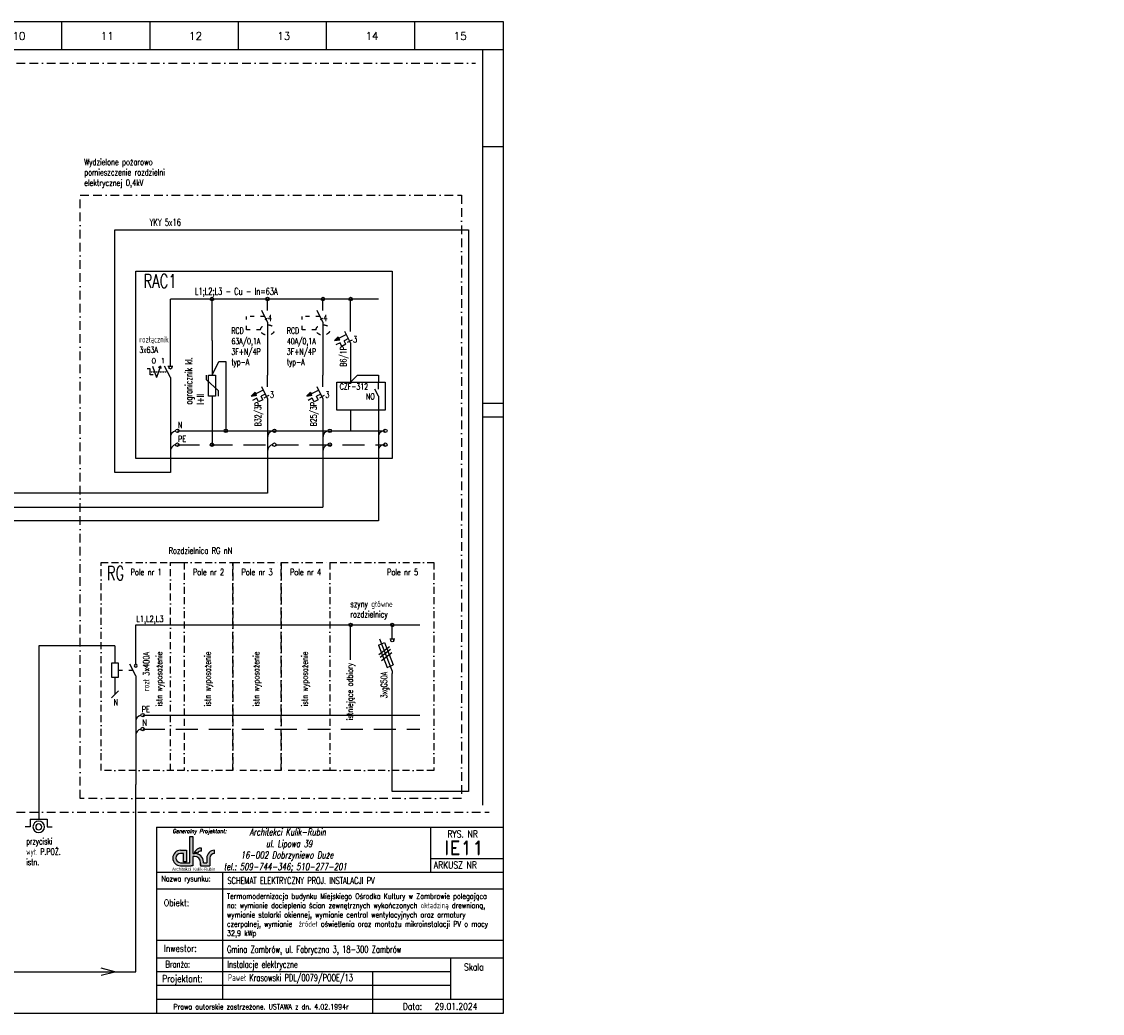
# Model space of a CAD drawing. Extents: x -87883 to 56329, y -20200 to -5871.
# Tile 2 of 2: x 53211 to 56329, y -20200 to -17340. Entities that reach past the tile are written whole.
import ezdxf

# ---------------------------------------------------------------- set-up
doc = ezdxf.new("R2010")
doc.units = 0
doc.header["$MEASUREMENT"] = 0
for name, pattern in [('ACAD_ISO03W100', [30, 12, -18]), ('BORDER', [1.75, 0.5, -0.25, 0.5, -0.25, 0, -0.25]), ('BORDER2', [0.875, 0.25, -0.125, 0.25, -0.125, 0, -0.125]), ('CONTINOUS', [0]), ('DASHED', [9.525, 6.35, -3.175]), ('STITCH', [0.145, 0.0725, -0.0725])]:
    doc.linetypes.add(name, pattern=pattern)
doc.layers.get('0').update_dxf_attribs({"linetype": 'CONTINUOUS'})
doc.layers.get('DEFPOINTS').update_dxf_attribs({"linetype": 'CONTINUOUS'})
for name, color, linetype in [('E_GNIAZDA_NOWE', 20, 'CONTINUOUS'), ('E_ISTN', 170, 'CONTINUOUS'), ('E_NOWE', 20, 'CONTINUOUS'), ('E_OPIS', 100, 'CONTINUOUS'), ('E_PRZEW_ISTN', 170, 'CONTINUOUS'), ('E_TABLICZKA', 100, 'CONTINUOUS'), ('OPIS', 100, 'CONTINUOUS'), ('OSPRZET', 2, 'CONTINUOUS'), ('SCHEMAT', 7, 'CONTINUOUS'), ('TABLICZKA', 100, 'CONTINUOUS')]:
    doc.layers.add(name, color=color, linetype=linetype)
doc.styles.add('ROMAND', font='romand.shx', dxfattribs={"width": 0.8, "height": 20})
doc.styles.add('ROMANS', font='romans.shx', dxfattribs={"width": 0.6, "height": 16})
doc.styles.add('ROMANS20', font='romans.shx', dxfattribs={"width": 0.6, "height": 20})
doc.styles.get("Standard").update_dxf_attribs({"font": 'txt.shx'})

# ---------------------------------------------------------------- blocks, each defined once
blk = doc.blocks.new('*U57')
blk.add_circle((20, 20), 5)
blk.add_arc((18.5, 1.8), 18.6, 100.8546, 185.4056)
blk = doc.blocks.new('Connection_v1')
at = {"linetype": 'CONTINOUS'}
blk.add_circle((0, 0), 5, dxfattribs=at)
blk = doc.blocks.new('HAT33', base_point=(-779.70273, 417.74794))
at = {"layer": 'SCHEMAT', "color": 0, "linetype": 'Continuous'}
for p, q in [((-779.64353, 417.75651), (-769.02425, 428.37579)), ((-779.57843, 417.76593), (-769.00569, 428.33867)), ((-779.51333, 417.77535), (-768.98713, 428.30155)), ((-779.44823, 417.78478), (-768.96857, 428.26443)), ((-779.38313, 417.7942), (-768.95001, 428.22731)), ((-779.31803, 417.80362), (-768.93145, 428.1902)), ((-779.25293, 417.81304), (-768.9129, 428.15308)), ((-779.18783, 417.82247), (-768.89434, 428.11596)), ((-779.12273, 417.83189), (-768.87578, 428.07884)), ((-779.05763, 417.84131), (-768.85722, 428.04172)), ((-778.99253, 417.85073), (-768.83866, 428.0046)), ((-778.92743, 417.86016), (-768.8201, 427.96748)), ((-778.86233, 417.86958), (-768.80154, 427.93037)), ((-778.79723, 417.879), (-768.78298, 427.89325)), ((-778.73213, 417.88843), (-768.76442, 427.85613)), ((-778.66703, 417.89785), (-768.74586, 427.81901)), ((-778.60192, 417.90727), (-768.7273, 427.78189)), ((-778.53682, 417.91669), (-768.70874, 427.74477)), ((-778.47172, 417.92612), (-768.69018, 427.70766)), ((-778.40662, 417.93554), (-768.67163, 427.67054)), ((-778.34152, 417.94496), (-768.65307, 427.63342)), ((-778.27642, 417.95439), (-768.63451, 427.5963)), ((-778.21132, 417.96381), (-768.61595, 427.55918)), ((-778.14622, 417.97323), (-768.59739, 427.52206)), ((-778.08112, 417.98265), (-768.57883, 427.48494)), ((-778.01602, 417.99208), (-768.56027, 427.44783)), ((-777.95092, 418.0015), (-768.54171, 427.41071)), ((-777.88582, 418.01092), (-768.52315, 427.37359)), ((-777.82072, 418.02034), (-768.50459, 427.33647)), ((-777.75562, 418.02977), (-768.48603, 427.29935)), ((-777.69052, 418.03919), (-768.46747, 427.26223)), ((-777.62542, 418.04861), (-768.44891, 427.22512)), ((-777.56032, 418.05804), (-768.43036, 427.188)), ((-777.49522, 418.06746), (-768.4118, 427.15088)), ((-777.43012, 418.07688), (-768.39324, 427.11376)), ((-777.36502, 418.0863), (-768.37468, 427.07664)), ((-777.29992, 418.09573), (-768.35612, 427.03952)), ((-777.23481, 418.10515), (-768.33756, 427.0024)), ((-777.16971, 418.11457), (-768.319, 426.96529)), ((-777.10461, 418.124), (-768.30044, 426.92817)), ((-777.03951, 418.13342), (-768.28188, 426.89105)), ((-776.97441, 418.14284), (-768.26332, 426.85393)), ((-776.90931, 418.15226), (-768.24476, 426.81681)), ((-776.84421, 418.16169), (-768.2262, 426.77969)), ((-776.77911, 418.17111), (-768.20764, 426.74258)), ((-776.71401, 418.18053), (-768.18909, 426.70546)), ((-776.64891, 418.18995), (-768.17053, 426.66834)), ((-776.58381, 418.19938), (-768.15197, 426.63122)), ((-776.51871, 418.2088), (-768.13341, 426.5941)), ((-776.45361, 418.21822), (-768.11485, 426.55698)), ((-776.38851, 418.22765), (-768.09629, 426.51986)), ((-776.32341, 418.23707), (-768.07773, 426.48275)), ((-776.25831, 418.24649), (-768.05917, 426.44563)), ((-776.19321, 418.25591), (-768.04061, 426.40851)), ((-776.12811, 418.26534), (-768.02205, 426.37139)), ((-776.06301, 418.27476), (-768.00349, 426.33427)), ((-775.99791, 418.28418), (-767.98493, 426.29715)), ((-775.93281, 418.29361), (-767.96637, 426.26004)), ((-775.8677, 418.30303), (-767.94782, 426.22292)), ((-775.8026, 418.31245), (-767.92926, 426.1858)), ((-775.7375, 418.32187), (-767.9107, 426.14868)), ((-775.6724, 418.3313), (-767.89214, 426.11156)), ((-775.6073, 418.34072), (-767.87358, 426.07444)), ((-775.5422, 418.35014), (-767.85502, 426.03732)), ((-775.4771, 418.35956), (-767.83646, 426.00021)), ((-775.412, 418.36899), (-767.8179, 425.96309)), ((-775.3469, 418.37841), (-767.79934, 425.92597)), ((-775.2818, 418.38783), (-767.78078, 425.88885)), ((-775.2167, 418.39726), (-767.76222, 425.85173)), ((-775.1516, 418.40668), (-767.74366, 425.81461)), ((-775.0865, 418.4161), (-767.7251, 425.7775)), ((-775.0214, 418.42552), (-767.70655, 425.74038)), ((-774.9563, 418.43495), (-767.68799, 425.70326)), ((-774.8912, 418.44437), (-767.66943, 425.66614)), ((-774.8261, 418.45379), (-767.65087, 425.62902)), ((-774.761, 418.46322), (-767.63231, 425.5919)), ((-774.6959, 418.47264), (-767.61375, 425.55478)), ((-774.6308, 418.48206), (-767.59519, 425.51767)), ((-774.5657, 418.49148), (-767.57663, 425.48055)), ((-774.50059, 418.50091), (-767.55807, 425.44343)), ((-774.43549, 418.51033), (-767.53951, 425.40631)), ((-774.37039, 418.51975), (-767.52095, 425.36919)), ((-774.30529, 418.52917), (-767.50239, 425.33207)), ((-774.24019, 418.5386), (-767.48383, 425.29496)), ((-774.17509, 418.54802), (-767.46528, 425.25784)), ((-774.10999, 418.55744), (-767.44672, 425.22072)), ((-774.04489, 418.56687), (-767.42816, 425.1836)), ((-773.97979, 418.57629), (-767.4096, 425.14648)), ((-773.91469, 418.58571), (-767.39104, 425.10936)), ((-773.84959, 418.59513), (-767.37248, 425.07224)), ((-773.78449, 418.60456), (-767.35392, 425.03513)), ((-773.71939, 418.61398), (-767.33536, 424.99801)), ((-773.65429, 418.6234), (-767.3168, 424.96089)), ((-773.58919, 418.63283), (-767.29824, 424.92377)), ((-773.52409, 418.64225), (-767.27968, 424.88665)), ((-773.45899, 418.65167), (-767.26112, 424.84953)), ((-773.39389, 418.66109), (-767.24256, 424.81242)), ((-773.32879, 418.67052), (-767.22401, 424.7753)), ((-773.26369, 418.67994), (-767.20545, 424.73818)), ((-773.19859, 418.68936), (-767.18689, 424.70106)), ((-773.13348, 418.69878), (-767.16833, 424.66394)), ((-773.06838, 418.70821), (-767.14977, 424.62682)), ((-773.00328, 418.71763), (-767.13121, 424.5897)), ((-772.93818, 418.72705), (-767.11265, 424.55259)), ((-772.87308, 418.73648), (-767.09409, 424.51547)), ((-772.80798, 418.7459), (-767.07553, 424.47835)), ((-772.74288, 418.75532), (-767.05697, 424.44123)), ((-772.67778, 418.76474), (-767.03841, 424.40411)), ((-772.61268, 418.77417), (-767.01985, 424.36699)), ((-772.54758, 418.78359), (-767.00129, 424.32988)), ((-772.48248, 418.79301), (-766.98274, 424.29276)), ((-772.41738, 418.80244), (-766.96418, 424.25564)), ((-772.35228, 418.81186), (-766.94562, 424.21852)), ((-772.28718, 418.82128), (-766.92706, 424.1814)), ((-772.22208, 418.8307), (-766.9085, 424.14428)), ((-772.15698, 418.84013), (-766.88994, 424.10716)), ((-772.09188, 418.84955), (-766.87138, 424.07005)), ((-772.02678, 418.85897), (-766.85282, 424.03293)), ((-771.96168, 418.86839), (-766.83426, 423.99581)), ((-771.89658, 418.87782), (-766.8157, 423.95869)), ((-771.83148, 418.88724), (-766.79714, 423.92157)), ((-771.76637, 418.89666), (-766.77858, 423.88445)), ((-771.70127, 418.90609), (-766.76002, 423.84734)), ((-771.63617, 418.91551), (-766.74147, 423.81022)), ((-771.57107, 418.92493), (-766.72291, 423.7731)), ((-771.50597, 418.93435), (-766.70435, 423.73598)), ((-771.44087, 418.94378), (-766.68579, 423.69886)), ((-771.37577, 418.9532), (-766.66723, 423.66174)), ((-771.31067, 418.96262), (-766.64867, 423.62462)), ((-771.24557, 418.97205), (-766.63011, 423.58751)), ((-771.18047, 418.98147), (-766.61155, 423.55039)), ((-771.11537, 418.99089), (-766.59299, 423.51327)), ((-771.05027, 419.00031), (-766.57443, 423.47615)), ((-770.98517, 419.00974), (-766.55587, 423.43903)), ((-770.92007, 419.01916), (-766.53731, 423.40191)), ((-770.85497, 419.02858), (-766.51875, 423.3648)), ((-770.78987, 419.038), (-766.5002, 423.32768)), ((-770.72477, 419.04743), (-766.48164, 423.29056)), ((-770.65967, 419.05685), (-766.46308, 423.25344)), ((-770.59457, 419.06627), (-766.44452, 423.21632)), ((-770.52947, 419.0757), (-766.42596, 423.1792)), ((-770.46437, 419.08512), (-766.4074, 423.14208)), ((-770.39926, 419.09454), (-766.38884, 423.10497)), ((-770.33416, 419.10396), (-766.37028, 423.06785)), ((-770.26906, 419.11339), (-766.35172, 423.03073)), ((-770.20396, 419.12281), (-766.33316, 422.99361)), ((-770.13886, 419.13223), (-766.3146, 422.95649)), ((-770.07376, 419.14165), (-766.29604, 422.91937)), ((-770.00866, 419.15108), (-766.27748, 422.88226)), ((-769.94356, 419.1605), (-766.25893, 422.84514)), ((-769.87846, 419.16992), (-766.24037, 422.80802)), ((-769.81336, 419.17935), (-766.22181, 422.7709)), ((-769.74826, 419.18877), (-766.20325, 422.73378)), ((-769.68316, 419.19819), (-766.18469, 422.69666)), ((-769.61806, 419.20761), (-766.16613, 422.65954)), ((-769.55296, 419.21704), (-766.14757, 422.62243)), ((-769.48786, 419.22646), (-766.12901, 422.58531)), ((-769.42276, 419.23588), (-766.11045, 422.54819)), ((-769.35766, 419.24531), (-766.09189, 422.51107)), ((-769.29256, 419.25473), (-766.07333, 422.47395)), ((-769.22746, 419.26415), (-766.05477, 422.43683)), ((-769.16236, 419.27357), (-766.03621, 422.39972)), ((-769.09726, 419.283), (-766.01766, 422.3626)), ((-769.03215, 419.29242), (-765.9991, 422.32548)), ((-768.96705, 419.30184), (-765.98054, 422.28836)), ((-768.90195, 419.31126), (-765.96198, 422.25124)), ((-768.83685, 419.32069), (-765.94342, 422.21412)), ((-768.77175, 419.33011), (-765.92486, 422.177)), ((-768.70665, 419.33953), (-765.9063, 422.13989)), ((-768.64155, 419.34896), (-765.88774, 422.10277)), ((-768.57645, 419.35838), (-765.86918, 422.06565)), ((-768.51135, 419.3678), (-765.85062, 422.02853)), ((-768.44625, 419.37722), (-765.83206, 421.99141)), ((-768.38115, 419.38665), (-765.8135, 421.95429)), ((-768.31605, 419.39607), (-765.79494, 421.91718)), ((-768.25095, 419.40549), (-765.77639, 421.88006)), ((-768.18585, 419.41492), (-765.75783, 421.84294)), ((-768.12075, 419.42434), (-765.73927, 421.80582)), ((-768.05565, 419.43376), (-765.72071, 421.7687)), ((-767.99055, 419.44318), (-765.70215, 421.73158)), ((-767.92545, 419.45261), (-765.68359, 421.69446)), ((-767.86035, 419.46203), (-765.66503, 421.65735)), ((-767.79525, 419.47145), (-765.64647, 421.62023)), ((-767.73015, 419.48087), (-765.62791, 421.58311)), ((-767.66504, 419.4903), (-765.60935, 421.54599)), ((-767.59994, 419.49972), (-765.59079, 421.50887)), ((-767.53484, 419.50914), (-765.57223, 421.47175)), ((-767.46974, 419.51857), (-765.55367, 421.43463)), ((-767.40464, 419.52799), (-765.53512, 421.39752)), ((-767.33954, 419.53741), (-765.51656, 421.3604)), ((-767.27444, 419.54683), (-765.498, 421.32328)), ((-767.20934, 419.55626), (-765.47944, 421.28616)), ((-767.14424, 419.56568), (-765.46088, 421.24904)), ((-767.07914, 419.5751), (-765.44232, 421.21192)), ((-767.01404, 419.58453), (-765.42376, 421.17481)), ((-766.94894, 419.59395), (-765.4052, 421.13769)), ((-766.88384, 419.60337), (-765.38664, 421.10057)), ((-766.81874, 419.61279), (-765.36808, 421.06345)), ((-766.75364, 419.62222), (-765.34952, 421.02633)), ((-766.68854, 419.63164), (-765.33096, 420.98921)), ((-766.62344, 419.64106), (-765.3124, 420.95209)), ((-766.55834, 419.65048), (-765.29385, 420.91498)), ((-766.49324, 419.65991), (-765.27529, 420.87786)), ((-766.42814, 419.66933), (-765.25673, 420.84074)), ((-766.36304, 419.67875), (-765.23817, 420.80362)), ((-766.29793, 419.68818), (-765.21961, 420.7665)), ((-766.23283, 419.6976), (-765.20105, 420.72938)), ((-766.16773, 419.70702), (-765.18249, 420.69227)), ((-766.10263, 419.71644), (-765.16393, 420.65515)), ((-766.03753, 419.72587), (-765.14537, 420.61803)), ((-765.97243, 419.73529), (-765.12681, 420.58091)), ((-765.90733, 419.74471), (-765.10825, 420.54379)), ((-765.84223, 419.75414), (-765.08969, 420.50667)), ((-765.77713, 419.76356), (-765.07113, 420.46955)), ((-765.71203, 419.77298), (-765.05258, 420.43244)), ((-765.64693, 419.7824), (-765.03402, 420.39532)), ((-765.58183, 419.79183), (-765.01546, 420.3582)), ((-765.51673, 419.80125), (-764.9969, 420.32108)), ((-765.45163, 419.81067), (-764.97834, 420.28396)), ((-765.38653, 419.82009), (-764.95978, 420.24684)), ((-765.32143, 419.82952), (-764.94122, 420.20973)), ((-765.25633, 419.83894), (-764.92266, 420.17261)), ((-765.19123, 419.84836), (-764.9041, 420.13549)), ((-765.12613, 419.85779), (-764.88554, 420.09837)), ((-765.06103, 419.86721), (-764.86698, 420.06125)), ((-764.99593, 419.87663), (-764.84842, 420.02413)), ((-764.93082, 419.88605), (-764.82986, 419.98701)), ((-764.86572, 419.89548), (-764.81131, 419.9499)), ((-764.80062, 419.9049), (-764.79275, 419.91278))]:
    blk.add_line(p, q, dxfattribs=at)
blk = doc.blocks.new('Wyl_Nadp_1F_3F')
at = {"layer": 'SCHEMAT', "color": 0, "linetype": 'Continuous'}
for p, q in [((0, -33.3), (0, 0)), ((-12.1, -42.4), (-46.6, -59.7)), ((-46.6, -59.7), (-35.9, -49)), ((-46.6, -59.7), (-31.6, -57.5)), ((-35.9, -49), (-33.8, -53.3)), ((-31.6, -57.5), (-33.8, -53.3)), ((-6.3, -54.2), (-18.5, -60.3)), ((-13.5, -70.3), (-18.5, -60.3)), ((0, -66.7), (-16.7, -33.3)), ((0, -66.7), (-16.7, -33.3)), ((-30.6, -66.3), (-43, -72.5)), ((-25.6, -76.4), (-30.6, -66.3)), ((-13.5, -70.3), (-25.6, -76.4)), ((0, -66.7), (0, -100))]:
    blk.add_line(p, q, dxfattribs=at)
for points in [[(-9.2, -64.8), (-2.6, -61.5)], [(4, -58.2), (-2.6, -61.5)]]:
    blk.add_lwpolyline(points, dxfattribs=at)
blk.add_blockref('HAT33', (-46.6, -59.7))
at = {"layer": 'E_OPIS', "style": 'ROMANS', "width": 0.7, "flags": 4}
blk.add_attdef('3', (6.3, -68.3), '', height=18, dxfattribs=at)
blk = doc.blocks.new('STYK_Z_ODWRÓCONY')
at = {"linetype": 'Continuous'}
for p, q in [((0, -33.33334), (0, 0)), ((0, -66.66667), (16.66667, -33.33334)), ((0, -66.66667), (0, -100.00001))]:
    blk.add_line(p, q, dxfattribs=at)
blk = doc.blocks.new('Wyl_RPP')
at = {"linetype": 'ACAD_ISO03W100'}
for p, q in [((-60, -89.2), (-60, -50)), ((-8.3, -50), (-60, -50)), ((-20, -89.2), (-60, -89.2))]:
    blk.add_line(p, q, dxfattribs=at)
blk.add_ellipse((0, -89.2), major_axis=(-20, 0), ratio=0.75, dxfattribs=at)
at = {"layer": 'SCHEMAT', "color": 0, "linetype": 'Continuous'}
blk.add_lwpolyline([(-1, -56.6), (-7.5, -59.9)], dxfattribs=at)
at = {"xscale": -1}
blk.add_blockref('STYK_Z_ODWRÓCONY', (0, 0), dxfattribs=at)
at = {"layer": 'E_OPIS', "style": 'ROMANS', "width": 0.7, "flags": 4}
blk.add_attdef('2', (1.1, -63.5), '', height=18, dxfattribs=at)
blk = doc.blocks.new('G$CFB935626')
at = {"color": 0, "linetype": 'Continuous'}
for p, q in [((0, -33.3), (0, 0)), ((0, -66.7), (16.7, -33.3)), ((0, -66.7), (0, -100))]:
    blk.add_line(p, q, dxfattribs=at)
blk.add_lwpolyline([(50, -30), (70, -30), (70, -70), (50, -70)], close=True)
blk.add_circle((0, -37.7), 4.36, dxfattribs=at)
at = {"layer": 'OSPRZET', "linetype": 'ACAD_ISO03W100'}
blk.add_line((50, -50), (8.3, -50), dxfattribs=at)
blk = doc.blocks.new('WYL_PPOZ_v1')
for p, q in [((-22.5, 24.4), (-22.5, 38.7)), ((0, 24.4), (-22.5, 24.4)), ((0, 24.4), (0, -24.4)), ((0, -24.4), (-22.5, -24.4)), ((-22.5, -24.4), (-22.5, -38.7))]:
    blk.add_line(p, q)
at = {"extrusion": (0, 0, -1)}
for major_axis, start_param, end_param in [((-11.7, 11.7), 3.926991, 10.210176), ((6.02, 6.02), 2.356194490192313, 8.639379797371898)]:
    blk.add_ellipse((-22.3, 0), major_axis=major_axis, ratio=1, start_param=start_param, end_param=end_param, dxfattribs=at)
blk = doc.blocks.new('*U87')
blk.add_lwpolyline([(-40, -10), (0, 0), (-40, 10)])
blk = doc.blocks.new('REZ_PRZ')
for p, q in [((-16.3, -12.7), (-16.3, 0)), ((-10, -60), (-10, 0)), ((-10, 0), (10, 0)), ((10, 0), (10, -60)), ((10, -60), (-10, -60)), ((17.9, -44), (17.9, -60))]:
    blk.add_line(p, q)
at = {"layer": 'SCHEMAT', "color": 0, "linetype": 'Continuous'}
blk.add_line((-16.3, -12.7), (17.9, -44), dxfattribs=at)
blk = doc.blocks.new('SCH_FR')
at = {"color": 0, "linetype": 'Continuous'}
for p, q in [((0, -33.33333), (0, 0)), ((0, -66.66667), (-16.6667, -33.33333)), ((-7.2184, -33.33333), (7.2183, -33.33333)), ((0, -66.66667), (0, -100))]:
    blk.add_line(p, q, dxfattribs=at)
at = {"color": 2, "linetype": 'Continuous'}
for p, q in [((-58.3334, -41.66667), (-66.6667, -41.66667)), ((-58.3334, -58.33333), (-58.3334, -41.66667)), ((-50, -58.33333), (-58.3334, -58.33333)), ((-51.4745, -33.33333), (-40.1309, -66.66667)), ((-28.7872, -33.33333), (-40.1309, -66.66667)), ((-28.7872, -33.33333), (-33.9204, -38.46653)), ((-28.7872, -33.33333), (-27.8507, -40.53211))]:
    blk.add_line(p, q, dxfattribs=at)
at = {"color": 2, "linetype": 'STITCH'}
blk.add_line((-58.3334, -50), (-8.3334, -50), dxfattribs=at)
at = {"color": 0, "linetype": 'Continuous'}
blk.add_circle((0, -37.69034), 4.35701, dxfattribs=at)
at = {"color": 2}
blk.add_text('0 1', height=15, dxfattribs=at).set_placement((-54.1899, -25.35953))
blk = doc.blocks.new('*U88')
at = {"color": 0, "linetype": 'Continuous'}
for p, q in [((-36.7, 0), (0, -93)), ((-7.2, 0), (7.2, 0)), ((-39.7, -17.7), (-22.4, -10.9)), ((-39.7, -17.7), (-14.3, -82.1)), ((-22.4, -10.9), (3, -75.3)), ((-14.3, -82.1), (3, -75.3)), ((0, -93), (0, -100))]:
    blk.add_line(p, q, dxfattribs=at)
at = {"color": 2, "linetype": 'Continuous'}
for p, q in [((-38.2, -44.9), (-7.9, -21.9)), ((-35, -53.1), (-4.7, -30)), ((-31.2, -62.7), (-0.9, -39.6))]:
    blk.add_line(p, q, dxfattribs=at)
at = {"color": 0, "linetype": 'Continuous'}
blk.add_circle((0, -4.4), 4.36, dxfattribs=at)
blk = doc.blocks.new('Ramka A3 Schem_Paw2')
blk.add_lwpolyline([(4060, 0), (0, 0), (0, 2860), (4060, 2860)], close=True)
for points in [[(240, 2860), (4060, 2860)], [(240, 2860), (240, 2780)], [(494.6, 2860), (494.6, 2780)], [(749.2, 2860), (749.2, 2780)], [(1003.8, 2860), (1003.8, 2780)], [(1258.4, 2860), (1258.4, 2780)], [(1513, 2860), (1513, 2780)], [(1767.6, 2860), (1767.6, 2780)], [(2022.2, 2860), (2022.2, 2780)], [(2276.8, 2860), (2276.8, 2780)], [(2531.4, 2860), (2531.4, 2780)], [(2786, 2860), (2786, 2780)], [(3040.6, 2860), (3040.6, 2780)], [(3295.2, 2860), (3295.2, 2780)], [(3549.8, 2860), (3549.8, 2780)], [(3804.4, 2860), (3804.4, 2780)], [(240, 2780), (4060, 2780)]]:
    blk.add_lwpolyline(points)
at = {"layer": 'DEFPOINTS'}
for points in [[(240, 2780), (240, 2680)], [(4000, 2780), (4000, 600)], [(4000, 2500), (4060, 2500)], [(240, 2385.8), (240, 1945.8)], [(4000, 1760), (4060, 1760)], [(4000, 1720), (4060, 1720)], [(240, 1460), (240, 1020)], [(240, 440), (240, 0)]]:
    blk.add_lwpolyline(points, dxfattribs=at)
for s, p in [('1', (352.9, 2807.5)), ('2', (607.5, 2807.5)), ('3', (862.1, 2807.5)), ('4', (1116.7, 2807.5)), ('5', (1371.3, 2807.5)), ('6', (1625.9, 2807.5)), ('7', (1880.5, 2807.5)), ('8', (2135.1, 2807.5)), ('9', (2389.7, 2807.5)), ('10', (2644.3, 2807.5)), ('11', (2898.9, 2807.5)), ('12', (3153.5, 2807.5)), ('13', (3408.1, 2807.5)), ('14', (3662.7, 2807.5)), ('15', (3917.3, 2807.5))]:
    blk.add_text(s, height=22).set_placement(p)
blk = doc.blocks.new('logo')
h = blk.add_hatch(color=253)
h.paths.add_polyline_path([(0, -170), (-60, -170), (-100, -170, 0.236068), (-60, -190), (10, -190), (20, -190), (20, -180), (20, -130), (30, -130, -0.414214), (70, -170), (70, -185), (70, -190), (130, -190), (130, -140, -0.414214), (160, -110), (160, -90, 0.414214), (110, -140), (110, -170), (89.8, -170), (89.8, -165, 0.389983), (30, -110), (20, -110), (20, 0), (0, 0)])
h.paths.add_polyline_path([(-60, -110), (-40, -110), (-40, -165), (-20, -165), (-20, -90), (-60, -90, 0.618034), (-100, -170), (-60, -170, -1)])
h.paths.add_polyline_path([(75.2, -95.1), (75.2, -75.1, 0.297734), (29.4, -105, -0.082083), (50.4, -108.3, -0.248908)], flags=17)
for p, q in [((75.2, -95.1), (75.2, -75.1)), ((160, -110), (160, -90)), ((-30, -170), (-20, -170)), ((20, -190), (10, -190)), ((20, -180), (20, -190)), ((70, -185), (70, -170)), ((70, -175), (70, -190)), ((70, -190), (130, -190)), ((89.8, -170), (89.8, -165)), ((89.8, -170), (110, -170)), ((110, -140), (110, -170)), ((130, -140), (130, -190))]:
    blk.add_line(p, q)
for points in [[(-60, -170), (0, -170), (0, 0), (20, 0), (20, -110), (30, -110)], [(-60, -90), (-20, -90), (-20, -165), (-40, -165), (-40, -110), (-60, -110)], [(30, -130), (20, -130), (20, -180)], [(-60, -190), (10, -190)]]:
    blk.add_lwpolyline(points)
for centre, radius, start, end in [((-60, -140), 50, 90, 270), ((-60, -140), 30, 90, 270), ((75.2, -125.1), 50, 90, 156.32013), ((30, -170), 65, 71.7519, 90.52186), ((30, -170), 60, 4.78019, 90), ((30, -170), 40, 0, 90), ((75.2, -125.1), 30, 90, 145.90935), ((160, -140), 50, 90, 180), ((160, -140), 30, 90, 180)]:
    blk.add_arc(centre, radius, start, end)
at = {"insert": (-114.3, -201.7), "char_height": 20, "width": 399.781, "attachment_point": 1}
blk.add_mtext('{\\fArial|b0|i0|c238|p34;\\W1;Architekci  Kulik-Rubin}', dxfattribs=at)
blk = doc.blocks.new('A$Cfc29f2bf')
at = {"layer": 'E_OPIS', "xscale": 0.4461196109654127, "yscale": 0.4461196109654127, "zscale": 0.4461196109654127}
blk.add_blockref('logo', (66, -26.2), dxfattribs=at)
at = {"layer": 'E_OPIS', "attachment_point": 1, "style": 'ROMANS'}
for s, insert, char_height, width in [('\\pxql;{\\Q10;\\W0.7;\\T1.05;Generalny Projektant:}', (16.6, -5), 12, 415.253), ('\\pi78.663;{\\Q10;\\W0.7;\\T1.05;Architekci Kulik-Rubin\\P\\pi125.88;ul. Lipowa 39\\P\\pi53.758;16-002 Dobrzyniewo Duże\\P\\pi4.282;tel.: 509-744-346; 510-277-201 }', (160.2, -3.5), 20, 403.54)]:
    blk.add_mtext(s, dxfattribs=dict(at, insert=insert, char_height=char_height, width=width))

msp = doc.modelspace()

# ---------------------------------------------------------------- linework, layer by layer
at = {"layer": 'E_ISTN', "linetype": 'BORDER2', "ltscale": 80}
for points in [[(53440, -18900), (53680, -18900), (53680, -19500), (53440, -19500)], [(53640, -18900), (53820, -18900), (53820, -19500), (53640, -19500)], [(53820, -18900), (53960, -18900), (53960, -19500), (53820, -19500)], [(53960, -18900), (54100, -18900), (54100, -19500), (53960, -19500)]]:
    msp.add_lwpolyline(points, close=True, dxfattribs=at)
for points in [[(54400, -18900), (54400, -19500), (54100, -19500)], [(54100, -18900), (54400, -18900)]]:
    msp.add_lwpolyline(points, dxfattribs=at)
at = {"layer": 'E_NOWE', "linetype": 'CONTINOUS', "ltscale": 3}
for points in [[(53640, -18400), (53640, -18640), (53480, -18640), (53480, -17940), (54500, -17940), (54500, -19560), (54280, -19560), (54280, -19220)], [(54160, -18200), (54160, -18140)], [(53920, -18660), (53920, -18700), (53180, -18700), (53180, -18300), (52740, -18300)], [(54160, -18300), (54160, -18380)], [(54160, -18380), (54180, -18360), (54240, -18360), (54240, -18380)], [(53920, -18460), (53920, -18660)], [(54080, -18460), (54080, -18740)], [(54160, -18460), (54160, -18520)], [(54240, -18440), (54240, -18780)], [(54240, -18780), (53120, -18780)]]:
    msp.add_lwpolyline(points, dxfattribs=at)
at = {"layer": 'E_NOWE'}
msp.add_lwpolyline([(53540, -18060), (54280, -18060), (54280, -18600), (53540, -18600)], close=True, dxfattribs=at)
for points in [[(54240, -18140), (53640, -18140)], [(53640, -18300), (53640, -18140)], [(53760, -18260), (53760, -18140)], [(53920, -18240), (53920, -18360)], [(54080, -18240), (54080, -18360)], [(53760, -18260), (53760, -18360)], [(53760, -18360), (53780, -18320), (53800, -18320), (53800, -18520)], [(53760, -18420), (53760, -18560)], [(53660, -18520), (54260, -18520)]]:
    msp.add_lwpolyline(points, dxfattribs=at)
at = {"layer": 'E_NOWE', "linetype": 'CONTINOUS', "ltscale": 3}
msp.add_lwpolyline([(54120, -18380), (54260, -18380), (54260, -18460), (54120, -18460)], close=True, dxfattribs=at)
at = {"layer": 'E_NOWE', "linetype": 'DASHED', "ltscale": 10}
msp.add_lwpolyline([(53660, -18560), (54260, -18560)], dxfattribs=at)
at = {"layer": 'E_NOWE', "linetype": 'CONTINOUS'}
for points in [[(52740, -19380), (53180, -19380), (53180, -18740), (54080, -18740)], [(54280, -19120), (54280, -19080)]]:
    msp.add_lwpolyline(points, dxfattribs=at)
at = {"layer": 'E_OPIS', "linetype": 'Continuous'}
for p, q in [((53600, -19663.1), (53600, -20200)), ((54390.1, -19663.1), (54390.1, -19793.1)), ((54600, -19663.1), (54600, -20200)), ((54390.1, -19753.1), (54600, -19753.1)), ((53600, -19793.1), (54600, -19793.1)), ((53790.5, -19793.1), (53790.5, -20160)), ((53600, -19840.8), (54600, -19840.8)), ((53600, -19988.9), (54600, -19988.9)), ((53600, -20040), (54600, -20040)), ((54448.2, -20040), (54448.2, -20160)), ((54448.2, -20080), (53600, -20080)), ((54223.3, -20080), (54223.3, -20200)), ((54448.2, -20120), (53600, -20120)), ((54600, -20160), (53600, -20160)), ((54600, -20200), (53600, -20200))]:
    msp.add_line(p, q, dxfattribs=at)
at = {"layer": 'E_OPIS'}
msp.add_lwpolyline([(53600, -19663.1), (54600, -19663.1)], dxfattribs=at)
at = {"layer": 'E_PRZEW_ISTN'}
for points in [[(53540, -19080), (54360, -19080)], [(53540, -19160), (53540, -19080)], [(54160, -19180), (54160, -19080)], [(53480, -19140), (53260, -19140), (53260, -19640)], [(53480, -19140), (53480, -19180), (53480, -19190)], [(53480, -19230), (53480, -19280)], [(53490, -19270), (53470, -19290)], [(53540, -19260), (53540, -19540)], [(53560, -19340), (54360, -19340)], [(52240, -20080), (53540, -20080), (53540, -19540)]]:
    msp.add_lwpolyline(points, dxfattribs=at)
at = {"layer": 'E_PRZEW_ISTN', "linetype": 'DASHED', "ltscale": 10}
msp.add_lwpolyline([(53560, -19380), (54360, -19380)], dxfattribs=at)
at = {"layer": 'OSPRZET', "linetype": 'BORDER', "ltscale": 50}
for points in [[(52320, -17460), (54520, -17460)], [(52320, -19620), (54560, -19620)]]:
    msp.add_lwpolyline(points, dxfattribs=at)
msp.add_lwpolyline([(53380, -17840), (54480, -17840), (54480, -19580), (53380, -19580)], close=True, dxfattribs=at)

# ---------------------------------------------------------------- block references
at = {"layer": 'E_GNIAZDA_NOWE'}
msp.add_blockref('A$Cfc29f2bf', (53629.8, -19663.4), dxfattribs=at)
at = {"layer": 'E_ISTN', "rotation": 90}
msp.add_blockref('WYL_PPOZ_v1', (53260, -19640), dxfattribs=at)
at = {"layer": 'E_ISTN'}
msp.add_blockref('*U87', (53480, -20080), dxfattribs=at)
at = {"layer": 'E_NOWE'}
for name, p in [('Connection_v1', (53760, -18140)), ('Connection_v1', (53920, -18140)), ('Connection_v1', (54080, -18140)), ('Connection_v1', (54160, -18140)), ('SCH_FR', (53640, -18300)), ('REZ_PRZ', (53760, -18360)), ('*U57', (53640, -18540)), ('Connection_v1', (53800, -18520)), ('*U57', (53920, -18540)), ('*U57', (54080, -18540)), ('*U57', (54240, -18540)), ('*U57', (53640, -18580)), ('Connection_v1', (53760, -18560)), ('*U57', (53920, -18580)), ('*U57', (54080, -18580)), ('*U57', (54240, -18580))]:
    msp.add_blockref(name, p, dxfattribs=at)
ref = msp.add_blockref('Wyl_RPP', (53920, -18140), dxfattribs=at)
ref.add_attrib('2', '4', (53921.1, -18203.5), dxfattribs={"layer": 'E_OPIS', "height": 18, "style": 'ROMANS', "width": 0.7})
ref = msp.add_blockref('Wyl_RPP', (54080, -18140), dxfattribs=at)
ref.add_attrib('2', '4', (54081.1, -18203.5), dxfattribs={"layer": 'E_OPIS', "height": 18, "style": 'ROMANS', "width": 0.7})
ref = msp.add_blockref('Wyl_Nadp_1F_3F', (54160, -18200), dxfattribs=at)
ref.add_attrib('3', '3', (54166.9, -18264.9), dxfattribs={"layer": 'E_OPIS', "height": 18, "style": 'ROMANS', "width": 0.7})
ref = msp.add_blockref('Wyl_Nadp_1F_3F', (53920, -18360), dxfattribs=at)
ref.add_attrib('3', '3', (53926.9, -18424.9), dxfattribs={"layer": 'E_OPIS', "height": 18, "style": 'ROMANS', "width": 0.7})
ref = msp.add_blockref('Wyl_Nadp_1F_3F', (54080, -18360), dxfattribs=at)
ref.add_attrib('3', '3', (54086.9, -18424.9), dxfattribs={"layer": 'E_OPIS', "height": 18, "style": 'ROMANS', "width": 0.7})
at = {"layer": 'E_NOWE', "linetype": 'CONTINOUS', "ltscale": 3, "xscale": -0.6, "yscale": 0.6, "zscale": 0.6}
msp.add_blockref('STYK_Z_ODWRÓCONY', (54240, -18380), dxfattribs=at)
at = {"layer": 'E_NOWE', "linetype": 'CONTINOUS'}
for name, p in [('Connection_v1', (54280, -19080)), ('*U88', (54280, -19120))]:
    msp.add_blockref(name, p, dxfattribs=at)
at = {"layer": 'E_PRZEW_ISTN'}
for name, p in [('Connection_v1', (54160, -19080)), ('*U57', (53540, -19360))]:
    msp.add_blockref(name, p, dxfattribs=at)
at = {"layer": 'E_PRZEW_ISTN', "xscale": -1}
msp.add_blockref('G$CFB935626', (53540, -19160), dxfattribs=at)
at = {"layer": 'E_PRZEW_ISTN', "linetype": 'DASHED', "ltscale": 10}
msp.add_blockref('*U57', (53540, -19400), dxfattribs=at)
at = {"layer": 'E_TABLICZKA'}
msp.add_blockref('Ramka A3 Schem_Paw2', (50540, -20200), dxfattribs=at)

# ---------------------------------------------------------------- texts
at = {"layer": 'E_OPIS', "style": 'ROMAND'}
for s, p in [('IE', (54429.4, -19742.3)), ('11', (54476.8, -19742.3))]:
    msp.add_text(s, height=40, dxfattribs=at).set_placement(p)
at = {"layer": 'E_OPIS', "style": 'ROMANS', "width": 0.8}
for s, height, p in [('ARKUSZ NR', 20, (54400.1, -19782.3)), ('Obiekt:', 20, (53621.2, -19891.2)), ('Inwestor:', 20, (53621.2, -20022.2)), ('Skala', 20, (54487.2, -20076)), ('Projektant:', 20, (53616.3, -20110)), ('Prawa autorskie zastrzeżone. USTAWA z dn. 4.02.1994r', 15, (53649, -20188.4)), ('Data: ', 20, (54310.5, -20190.1)), ('29.01.2024', 20, (54402.4, -20190.1))]:
    msp.add_text(s, height=height, dxfattribs=at).set_placement(p)
at = {"layer": 'E_OPIS', "linetype": 'Continuous', "char_height": 40, "attachment_point": 1, "style": 'ROMAND'}
for s, insert, width in [('{\\W0.7;RAC1}', (53562.1, -18068), 80.136), ('{\\W0.7;RG}', (53456.3, -18910.3), 200.136)]:
    msp.add_mtext(s, dxfattribs=dict(at, insert=insert, width=width))
at = {"layer": 'E_OPIS'}
for s, insert, char_height, width, attachment_point, style in [('L1;L2;L3 - Cu - In=63A', (53710.8, -18107.6), 20, 282.894, 1, 'ROMANS20'), ('przyciski \\Pwył. P.POŻ.\\Pistn.', (53224, -19733.6), 18, 108.835, 4, 'ROMANS'), ('{\\W0.8;\\Fsimplex.shx|c238;Termomodernizacja budynku Miejskiego Ośrodka Kultury w Zambrowie polegająca na: wymianie docieplenia ścian zewnętrznych wykończonych okładziną drewnianą, wymianie stolarki okiennej, wymianie central wentylacyjnych oraz armatury czerpalnej, wymianie  źródeł oświetlenia oraz montażu mikroinstalacji PV o mocy 32,9 kWp}', (53803.2, -19854.1), 16, 784.5, 1, 'ROMANS'), ('Gmina Zambrów, ul. Fabryczna 3, 18-300 Zambrów', (53803.3, -20005.4), 20, 784.5, 1, 'ROMANS')]:
    msp.add_mtext(s, dxfattribs=dict(at, insert=insert, char_height=char_height, width=width, attachment_point=attachment_point, style=style))
at = {"layer": 'E_OPIS', "char_height": 18, "width": 45.367, "attachment_point": 1, "rotation": 90, "style": 'ROMANS'}
for s, insert in [('B6/1P', (54129.7, -18335.1)), ('B32/3P', (53883.9, -18507.2)), ('B25/3P', (54043.9, -18507.2))]:
    msp.add_mtext(s, dxfattribs=dict(at, insert=insert))
at = {"layer": 'E_OPIS', "linetype": 'CONTINOUS', "ltscale": 3, "insert": (53614, -19803.4), "char_height": 16, "width": 239.096, "attachment_point": 1, "style": 'ROMANS'}
msp.add_mtext('{\\W0.8;Nazwa rysunku: }', dxfattribs=at)
at = {"layer": 'OPIS', "attachment_point": 1}
for s, insert, char_height, width, style in [('{\\W0.7;Wydzielone pożarowo pomieszczenie rozdzielni elektrycznej 0,4kV}', (53391.3, -17735.7), 18, 321.236, 'ROMANS20'), ('{\\W0.7;YKY 5x16}', (53580.2, -17908.6), 20, 130.726, 'ROMANS'), ('RCD\\P63A/0,1A\\P3F+N/4P\\Ptyp-A', (53815.9, -18222.5), 18, 90.197, 'ROMANS20'), ('RCD\\P40A/0,1A\\P3F+N/4P\\Ptyp-A', (53975.9, -18222.5), 18, 90.197, 'ROMANS20'), ('rozłącznik \\P3x63A', (53550.2, -18247.5), 18, 171.151, 'ROMANS20'), ('CZF-312', (54128.4, -18383.3), 18, 151.377, 'ROMANS'), ('NO', (54204.5, -18412), 18, 25.916, 'ROMANS'), ('{\\W0.7;N}', (53661.5, -18494), 18, 102.491, 'ROMANS20'), ('{\\W0.7;PE}', (53661.5, -18534.2), 18, 102.491, 'ROMANS20'), ('{\\W0.7;Rozdzielnica RG nN}', (53634.8, -18856.4), 18, 321.236, 'ROMANS20'), ('{\\W0.7;Pole nr 1}', (53525, -18918.5), 18, 140.51, 'ROMANS20'), ('{\\W0.7;Pole nr 2}', (53705, -18918.5), 18, 140.51, 'ROMANS20'), ('{\\W0.7;Pole nr 3}', (53845, -18918.5), 18, 140.51, 'ROMANS20'), ('{\\W0.7;Pole nr 4}', (53985, -18918.5), 18, 140.51, 'ROMANS20'), ('{\\W0.7;Pole nr 5}', (54265, -18918.5), 18, 140.51, 'ROMANS20'), ('{\\W0.7;szyny główne rozdzielnicy}', (54158.9, -19010.3), 18, 144.144, 'ROMANS20'), ('{\\W0.7;L1,L2,L3}', (53541.5, -19053.3), 18, 82.491, 'ROMANS20'), ('{\\W0.7;N}', (53475.8, -19294.2), 18, 24.226, 'ROMANS20'), ('{\\W0.7;PE}', (53557.1, -19313.8), 18, 102.491, 'ROMANS20'), ('{\\W0.7;N}', (53559.1, -19352.6), 18, 102.491, 'ROMANS20')]:
    msp.add_mtext(s, dxfattribs=dict(at, insert=insert, char_height=char_height, width=width, style=style))
at = {"layer": 'OPIS', "attachment_point": 1, "rotation": 90}
for s, insert, char_height, width, style in [('{\\W0.7;ogranicznik kl. I+II}', (53682.6, -18444.2), 20, 148.66, 'ROMANS'), ('{\\W0.7;rozł 3x400A}', (53561.1, -19271.3), 18, 178.263, 'ROMANS20'), ('{\\W0.7;istn wyposażenie}', (53598.5, -19315), 18, 178.263, 'ROMANS20'), ('{\\W0.7;istn wyposażenie}', (53738.5, -19315), 18, 178.263, 'ROMANS20'), ('{\\W0.7;istn wyposażenie}', (53878.5, -19315), 18, 178.263, 'ROMANS20'), ('{\\W0.7;istn wyposażenie}', (54018.5, -19315), 18, 178.263, 'ROMANS20'), ('{\\W0.7;istniejące odbiory}', (54148.7, -19355), 18, 180.422, 'ROMANS20'), ('3xgG50A', (54247.3, -19291.4), 18, 90.197, 'ROMANS20')]:
    msp.add_mtext(s, dxfattribs=dict(at, insert=insert, char_height=char_height, width=width, style=style))
at = {"layer": 'TABLICZKA', "style": 'ROMANS', "width": 0.8}
msp.add_text('RYS. NR', height=20, dxfattribs=at).set_placement((54439.2, -19692.4))
at = {"layer": 'TABLICZKA', "insert": (53804.5, -19806.9), "char_height": 20, "width": 708.867, "attachment_point": 1, "style": 'ROMANS20'}
msp.add_mtext('SCHEMAT ELEKTRYCZNY PROJ. INSTALACJI PV', dxfattribs=at)
at = {"layer": 'TABLICZKA', "linetype": 'Continuous', "char_height": 20, "width": 369.59, "attachment_point": 1, "line_spacing_factor": 0.75, "style": 'ROMANS'}
for s, insert in [('Branża:', (53625.8, -20048.1)), ('{\\W0.7;Instalacje elektryczne} ', (53804.6, -20048.5)), ('Paweł Krasowski PDL/0079/POOE/13 ', (53806.1, -20086.8))]:
    msp.add_mtext(s, dxfattribs=dict(at, insert=insert))

doc.saveas('drawing.dxf')
